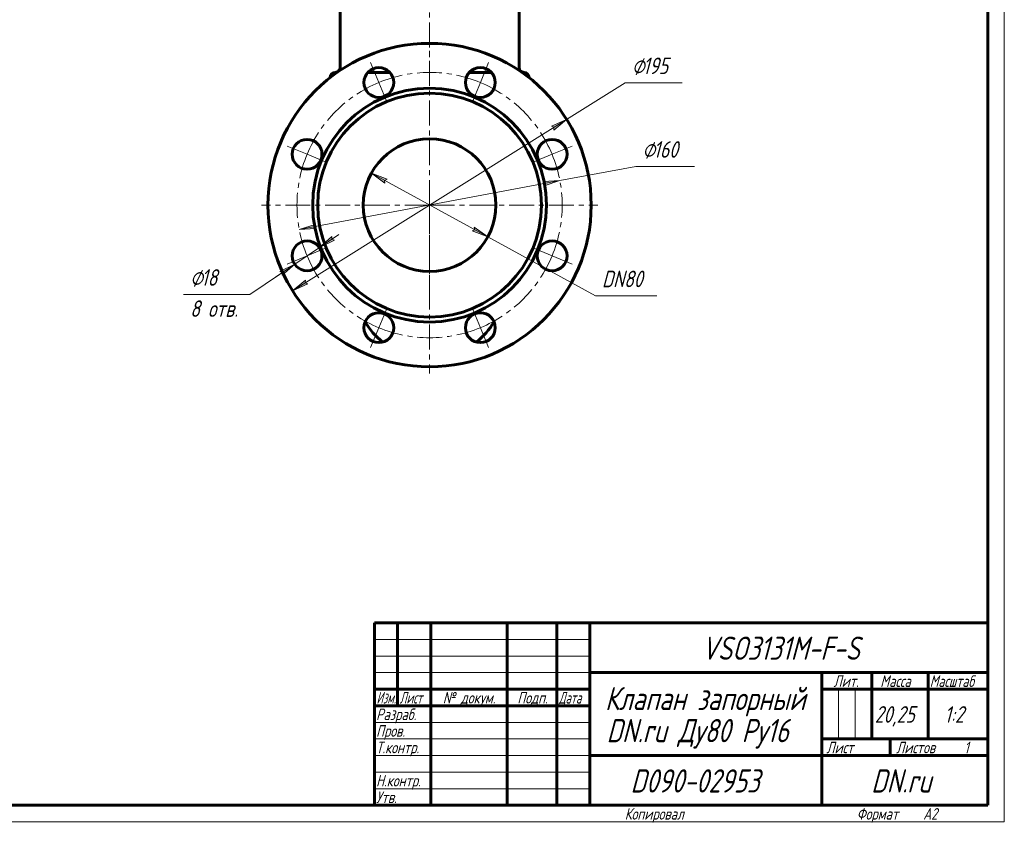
# Model space of a CAD drawing. Header units: millimetres. Extents: x 0 to 594, y 0 to 420.
# Tile 5 of 6: x 297 to 594, y 0 to 242. Entities that reach past the tile are written whole.
import ezdxf

# ---------------------------------------------------------------- set-up
doc = ezdxf.new("R2010")
doc.units = ezdxf.units.MM
for name, pattern in [('K5LT_AXLED', [12, 7.5, -1.5, 1.5, -1.5]), ('K5LT_BASIC', [0]), ('K5LT_THIN', [0])]:
    doc.linetypes.add(name, pattern=pattern)
doc.layers.add('Системный слой', color=7, linetype='Continuous')
doc.layers.add('Системный слой (1)', color=7, linetype='Continuous', true_color=0x6c6c6c)
doc.styles.add('KDIMTEXTSTYLE', font='txt', dxfattribs={"width": 0.96, "oblique": 15, "height": 5})
doc.styles.add('KTEXTSTYLE', font='txt', dxfattribs={"width": 0.96, "height": 5})
doc.dimstyles.new('KDIMSTYLE (0.50)', dxfattribs={"dimtxt": 5, "dimasz": 1, "dimexe": 2, "dimexo": 0, "dimgap": 1, "dimtad": 1, "dimlfac": 2, "dimtxsty": 'KDIMTEXTSTYLE', "dimsah": 1, "dimcen": 0, "dimdle": 1, "dimadec": 0, "dimazin": 0, "dimtfac": 0.667, "dimtmove": 0, "dimatfit": 3, "dimfxl": 1, "dimtvp": 1, "dimtolj": 1, "dimtzin": 0, "dimarcsym": 0})

# ---------------------------------------------------------------- blocks, each defined once
blk = doc.blocks.new('U28')
at = {"layer": 'Системный слой (1)', "color": 143, "linetype": 'K5LT_BASIC', "lineweight": 60, "true_color": 0x33acca}
for p, q in [((392.14, 225.92), (392.77, 225.92)), ((408.65, 225.92), (402.02, 225.92)), ((402.02, 225.92), (408.65, 225.92)), ((432.64, 225.92), (439.26, 225.92)), ((439.26, 225.92), (432.64, 225.92)), ((448.51, 225.92), (449.14, 225.92))]:
    blk.add_line(p, q, dxfattribs=at)
blk = doc.blocks.new('U29')
at = {"layer": 'Системный слой (1)', "color": 143, "linetype": 'K5LT_BASIC', "lineweight": 60, "true_color": 0x33acca}
for start, end in [(210.2672, 231.0101), (308.9899, 329.7328)]:
    blk.add_arc((420.64, 162.11), 22.5, start, end, dxfattribs=at)
blk = doc.blocks.new('U40')
at = {"layer": 'Системный слой (1)', "color": 30, "linetype": 'K5LT_AXLED', "lineweight": 18, "true_color": 0xff8000}
for q in [(420.64, 236.67), (369.89, 185.92), (471.39, 185.92), (420.64, 135.17)]:
    blk.add_line((420.64, 185.92), q, dxfattribs=at)
blk = doc.blocks.new('U41')
at = {"layer": 'Системный слой (1)', "color": 30, "linetype": 'K5LT_AXLED', "lineweight": 18, "true_color": 0xff8000}
for p, q in [((405.33, 222.88), (402.85, 228.88)), ((435.95, 222.88), (438.44, 228.88)), ((407.82, 216.87), (405.33, 222.88)), ((433.46, 216.87), (435.95, 222.88)), ((383.69, 201.23), (377.68, 203.72)), ((457.6, 201.23), (463.6, 203.72)), ((389.69, 198.74), (383.69, 201.23)), ((451.59, 198.74), (457.6, 201.23)), ((389.69, 173.1), (383.69, 170.62)), ((451.59, 173.1), (457.6, 170.62)), ((383.69, 170.62), (377.68, 168.13)), ((457.6, 170.62), (463.6, 168.13)), ((407.82, 154.97), (405.33, 148.97)), ((433.46, 154.97), (435.95, 148.97)), ((405.33, 148.97), (402.85, 142.96)), ((435.95, 148.97), (438.44, 142.96))]:
    blk.add_line(p, q, dxfattribs=at)
for start, end in [(67.5, 112.5), (112.5, 157.5), (22.5, 67.5), (157.5, 202.5), (337.5, 22.5), (202.5, 247.5), (292.5, 337.5), (247.5, 292.5)]:
    blk.add_arc((420.64, 185.92), 40, start, end, dxfattribs=at)
blk = doc.blocks.new('D2')
at = {"layer": 'Системный слой (1)'}
for points in [[(458.09, 208.55), (461.98, 211.76), (457.39, 209.67), (458.16, 209.38)], [(379.3, 160.09), (383.89, 162.18), (383.12, 162.47), (383.19, 163.29)]]:
    blk.add_hatch(color=7, dxfattribs=at).paths.add_polyline_path(points)
at = {"layer": 'Системный слой (1)', "color": 7, "linetype": 'K5LT_THIN', "lineweight": 18, "true_color": 0xffffff}
for p, q in [((461.98, 211.76), (479.66, 222.81)), ((379.3, 160.09), (461.98, 211.76)), ((457.39, 209.67), (461.98, 211.76)), ((461.98, 211.76), (458.09, 208.55)), ((458.16, 209.38), (457.39, 209.67)), ((458.09, 208.55), (458.16, 209.38)), ((379.3, 160.09), (383.19, 163.29)), ((383.89, 162.18), (379.3, 160.09)), ((383.19, 163.29), (383.12, 162.47)), ((383.12, 162.47), (383.89, 162.18))]:
    blk.add_line(p, q, dxfattribs=at)
blk.add_wipeout([(481.66, 223.81), (481.66, 231.19), (494.33, 231.19), (494.33, 223.81)]).dxf.layer = 'Системный слой (1)'
blk.add_line((479.66, 222.81), (496.86, 222.81), dxfattribs=at)
at = {"layer": 'Системный слой (1)', "color": 7, "char_height": 5, "attachment_point": 1, "style": 'KTEXTSTYLE'}
for s, insert in [('\\fArial|b0|c204|p34;\\H5.0;\\W1.000;\\Q15;\\fGOST Type AU|b0|i0|c204|p34;\\Q15;\\W0.960;⌀', (481.66, 230.4)), ('\\fArial|b0|c204|p34;\\H5.0;\\W1.000;\\Q15;\\fGOST Type AU|b0|i0|c204|p34;\\Q15;\\W0.960;195', (484.97, 230.4))]:
    blk.add_mtext(s, dxfattribs=dict(at, insert=insert))
blk = doc.blocks.new('KDIMARROW_01')
at = {"layer": 'Системный слой'}
blk.add_hatch(color=0, dxfattribs=at).paths.add_polyline_path([(-5, -0.66), (0, 0), (-5, 0.66), (-4.5, 0)])
at = {"layer": 'Системный слой', "color": 0, "linetype": 'K5LT_THIN', "lineweight": 18}
for p, q in [((-4.5, 0), (-5, 0.66)), ((-5, 0.66), (0, 0)), ((0, 0), (-5, -0.66)), ((-5, -0.66), (-4.5, 0))]:
    blk.add_line(p, q, dxfattribs=at)
at = {"layer": 'Системный слой (1)', "color": 0, "linetype": 'K5LT_THIN', "lineweight": 18}
blk.add_line((169.87, 185.92), (169.37, 185.92), dxfattribs=at)
blk = doc.blocks.new('D3')
at = {"layer": 'Системный слой (1)'}
for points in [[(455.16, 191.74), (459.95, 193.31), (454.92, 193.03), (455.53, 192.47)], [(386.36, 178.82), (385.75, 179.37), (386.12, 180.11), (381.33, 178.54)]]:
    blk.add_hatch(color=7, dxfattribs=at).paths.add_polyline_path(points)
at = {"layer": 'Системный слой (1)', "color": 7, "linetype": 'K5LT_THIN', "lineweight": 18, "true_color": 0xffffff}
for p, q in [((459.95, 193.31), (482.84, 197.6)), ((381.33, 178.54), (459.95, 193.31)), ((454.92, 193.03), (459.95, 193.31)), ((459.95, 193.31), (455.16, 191.74)), ((455.53, 192.47), (454.92, 193.03)), ((455.16, 191.74), (455.53, 192.47)), ((381.33, 178.54), (386.12, 180.11)), ((386.36, 178.82), (381.33, 178.54)), ((386.12, 180.11), (385.75, 179.37)), ((385.75, 179.37), (386.36, 178.82))]:
    blk.add_line(p, q, dxfattribs=at)
blk.add_wipeout([(484.84, 198.6), (484.84, 205.98), (498.02, 205.98), (498.02, 198.6)]).dxf.layer = 'Системный слой (1)'
blk.add_line((482.84, 197.6), (500.57, 197.6), dxfattribs=at)
at = {"layer": 'Системный слой (1)', "color": 7, "char_height": 5, "attachment_point": 1, "style": 'KTEXTSTYLE'}
for s, insert in [('\\fArial|b0|c204|p34;\\H5.0;\\W1.000;\\Q15;\\fGOST Type AU|b0|i0|c204|p34;\\Q15;\\W0.960;⌀', (484.84, 205.19)), ('\\fArial|b0|c204|p34;\\H5.0;\\W1.000;\\Q15;\\fGOST Type AU|b0|i0|c204|p34;\\Q15;\\W0.960;160', (488.15, 205.19))]:
    blk.add_mtext(s, dxfattribs=dict(at, insert=insert))
blk = doc.blocks.new('D4')
at = {"layer": 'Системный слой (1)'}
for points in [[(407.8, 193.7), (403.09, 195.52), (407.16, 192.54), (407.04, 193.36)], [(438.19, 176.33), (434.12, 179.3), (434.24, 178.49), (433.49, 178.15)]]:
    blk.add_hatch(color=7, dxfattribs=at).paths.add_polyline_path(points)
at = {"layer": 'Системный слой (1)', "color": 7, "linetype": 'K5LT_THIN', "lineweight": 18, "true_color": 0xffffff}
for p, q in [((403.09, 195.52), (407.8, 193.7)), ((407.16, 192.54), (403.09, 195.52)), ((403.09, 195.52), (438.19, 176.33)), ((407.8, 193.7), (407.04, 193.36)), ((407.04, 193.36), (407.16, 192.54)), ((433.49, 178.15), (434.24, 178.49)), ((434.24, 178.49), (434.12, 179.3)), ((434.12, 179.3), (438.19, 176.33)), ((438.19, 176.33), (433.49, 178.15)), ((438.19, 176.33), (470.64, 158.58))]:
    blk.add_line(p, q, dxfattribs=at)
blk.add_wipeout([(472.64, 159.58), (472.64, 166.96), (486.58, 166.96), (486.58, 159.58)]).dxf.layer = 'Системный слой (1)'
blk.add_line((470.64, 158.58), (489.16, 158.58), dxfattribs=at)
at = {"layer": 'Системный слой (1)', "color": 7, "insert": (472.64, 166.16), "char_height": 5, "attachment_point": 1, "style": 'KTEXTSTYLE'}
blk.add_mtext('\\fArial|b0|c204|p34;\\H5.0;\\W1.000;\\Q15;\\fGOST Type AU|b0|i0|c204|p34;\\Q15;\\W0.960;DN80', dxfattribs=at)
blk = doc.blocks.new('D5')
at = {"layer": 'Системный слой (1)'}
for points in [[(387.42, 173.13), (391.94, 175.37), (391.15, 175.64), (391.2, 176.46)], [(376.17, 164.77), (379.95, 168.11), (375.44, 165.86), (376.22, 165.59)]]:
    blk.add_hatch(color=7, dxfattribs=at).paths.add_polyline_path(points)
at = {"layer": 'Системный слой (1)', "color": 7, "linetype": 'K5LT_THIN', "lineweight": 18, "true_color": 0xffffff}
for p, q in [((387.42, 173.13), (393.23, 177.03)), ((391.2, 176.46), (387.42, 173.13)), ((387.42, 173.13), (391.94, 175.37)), ((391.15, 175.64), (391.2, 176.46)), ((391.94, 175.37), (391.15, 175.64)), ((387.42, 173.13), (379.95, 168.11)), ((379.95, 168.11), (366.43, 159.01)), ((379.95, 168.11), (374.14, 164.2)), ((379.95, 168.11), (375.44, 165.86)), ((376.17, 164.77), (379.95, 168.11)), ((375.44, 165.86), (376.22, 165.59)), ((376.22, 165.59), (376.17, 164.77))]:
    blk.add_line(p, q, dxfattribs=at)
blk.add_wipeout([(348.42, 150.63), (348.42, 167.39), (363.79, 167.39), (363.79, 150.63)]).dxf.layer = 'Системный слой (1)'
blk.add_line((366.43, 159.01), (346.42, 159.01), dxfattribs=at)
at = {"layer": 'Системный слой (1)', "color": 7, "char_height": 5, "attachment_point": 1, "style": 'KTEXTSTYLE'}
for s, insert in [('\\fArial|b0|c204|p34;\\H5.0;\\W1.000;\\Q15;\\fGOST Type AU|b0|i0|c204|p34;\\Q15;\\W0.960;⌀', (348.42, 166.6)), ('\\fArial|b0|c204|p34;\\H5.0;\\W1.000;\\Q15;\\fGOST Type AU|b0|i0|c204|p34;\\Q15;\\W0.960;18', (351.73, 166.6)), ('\\fArial|b0|c204|p34;\\H5.0;\\W1.000;\\Q15;\\fGOST Type AU|b0|i0|c204|p34;\\Q15;\\W0.960;8 отв.', (348.42, 157.22))]:
    blk.add_mtext(s, dxfattribs=dict(at, insert=insert))
blk = doc.blocks.new('U44')
at = {"color": 7, "linetype": 'K5LT_THIN', "lineweight": 18, "true_color": 0xffffff}
for p, q in [((594, 420), (594, 0)), ((404, 55), (469, 55)), ((404, 50), (469, 50)), ((404, 45), (469, 45)), ((543.96, 25), (543.96, 40)), ((548.98, 25), (548.98, 40)), ((404, 30), (469, 30)), ((404, 25), (469, 25)), ((404, 20), (469, 20)), ((404, 15), (469, 15)), ((404, 10), (469, 10)), ((594, 0), (0, 0))]:
    blk.add_line(p, q, dxfattribs=at)
at = {"color": 143, "linetype": 'K5LT_BASIC', "lineweight": 60, "true_color": 0x33acca}
for p, q in [((589, 415), (589, 5)), ((404, 60), (589, 60)), ((404, 5), (404, 60)), ((411, 35), (411, 60)), ((421, 5), (421, 60)), ((444, 5), (444, 60)), ((459, 5), (459, 60)), ((469, 5), (469, 60)), ((469, 45), (589, 45)), ((539, 5), (539, 45)), ((554, 25), (554, 45)), ((571, 25), (571, 45)), ((404, 40), (469, 40)), ((539, 40), (554, 40)), ((554, 40), (589, 40)), ((404, 35), (469, 35)), ((539, 25), (589, 25)), ((559.57, 20), (559.57, 25)), ((469, 20), (539, 20)), ((539, 20), (589, 20)), ((589, 5), (20, 5))]:
    blk.add_line(p, q, dxfattribs=at)
at = {"color": 7, "attachment_point": 1, "style": 'KTEXTSTYLE'}
for s, insert, char_height in [('\\fArial|b0|c204|p34;\\H5.0;\\W1.000;\\Q15;\\fGOST Type AU|b0|i0|c204|p34;\\Q15;\\W0.960;\\H7.00;VSO3131M-F-S', (502.72, 55.86), 7), ('\\fArial|b0|c204|p34;\\H5.0;\\W1.000;\\Q15;\\fGOST Type AU|b0|i0|c204|p34;\\Q15;\\W0.926;\\H3.50;Масштаб', (571.52, 44.18), 3.5), ('\\fArial|b0|c204|p34;\\H5.0;\\W1.000;\\Q15;\\fGOST Type AU|b0|i0|c204|p34;\\Q15;\\W0.960;\\H3.50;Лит.', (542.47, 44.18), 3.5), ('\\fArial|b0|c204|p34;\\H5.0;\\W1.000;\\Q15;\\fGOST Type AU|b0|i0|c204|p34;\\Q15;\\W0.960;\\H3.50;Масса', (556.58, 44.18), 3.5), ('\\fArial|b0|c204|p34;\\H5.0;\\W1.000;\\Q15;\\fGOST Type AU|b0|i0|c204|p34;\\Q15;\\W0.786;\\H3.50;Изм.', (404.62, 39.18), 3.5), ('\\fArial|b0|c204|p34;\\H5.0;\\W1.000;\\Q15;\\fGOST Type AU|b0|i0|c204|p34;\\Q15;\\W0.800;\\H3.50;Лист', (411.61, 39.18), 3.5), ('\\fArial|b0|c204|p34;\\H5.0;\\W1.000;\\Q15;\\fGOST Type AU|b0|i0|c204|p34;\\Q15;\\W0.960;\\H3.50;№ докум.', (424.63, 39.18), 3.5), ('\\fArial|b0|c204|p34;\\H5.0;\\W1.000;\\Q15;\\fGOST Type AU|b0|i0|c204|p34;\\Q15;\\W0.960;\\H3.50;Подп.', (447.1, 39.18), 3.5), ('\\fArial|b0|c204|p34;\\H5.0;\\W1.000;\\Q15;\\fGOST Type AU|b0|i0|c204|p34;\\Q15;\\W0.800;\\H3.50;Дата', (459.61, 39.18), 3.5), ('\\fArial|b0|c204|p34;\\H5.0;\\W1.000;\\Q15;\\fGOST Type AU|b0|i0|c204|p34;\\Q15;\\W0.960;\\H7.00;Клапан запорный', (473.56, 40.69), 7), ('\\fArial|b0|c204|p34;\\H5.0;\\W1.000;\\Q15;\\fGOST Type AU|b0|i0|c204|p34;\\Q15;\\W0.960;\\H3.50;Разраб.', (404.5, 34.18), 3.5), ('\\fArial|b0|c204|p34;\\H5.0;\\W1.000;\\Q15;\\fGOST Type AU|b0|i0|c204|p34;\\Q15;\\W0.960;20,25', (554.91, 34.9), 5), ('\\fArial|b0|c204|p34;\\H5.0;\\W1.000;\\Q15;\\fGOST Type AU|b0|i0|c204|p34;\\Q15;\\W0.960;{\\c16737820;1:2}', (575.92, 34.9), 5), ('\\fArial|b0|c204|p34;\\H5.0;\\W1.000;\\Q15;\\fGOST Type AU|b0|i0|c204|p34;\\Q15;\\W0.960;\\H7.00;DN.ru Ду80 Ру16', (474.02, 31.02), 7), ('\\fArial|b0|c204|p34;\\H5.0;\\W1.000;\\Q15;\\fGOST Type AU|b0|i0|c204|p34;\\Q15;\\W0.960;\\H3.50;Пров.', (404.5, 29.18), 3.5), ('\\fArial|b0|c204|p34;\\H5.0;\\W1.000;\\Q15;\\fGOST Type AU|b0|i0|c204|p34;\\Q15;\\W0.960;\\H3.50;Т.контр.', (404.5, 24.18), 3.5), ('\\fArial|b0|c204|p34;\\H5.0;\\W1.000;\\Q15;\\fGOST Type AU|b0|i0|c204|p34;\\Q15;\\W0.960;\\H3.50;Лист', (540.32, 24.18), 3.5), ('\\fArial|b0|c204|p34;\\H5.0;\\W1.000;\\Q15;\\fGOST Type AU|b0|i0|c204|p34;\\Q15;\\W0.960;\\H3.50;Листов', (561.36, 24.18), 3.5), ('\\fArial|b0|c204|p34;\\H5.0;\\W1.000;\\Q15;\\fGOST Type AU|b0|i0|c204|p34;\\Q15;\\W0.960;\\H3.50;1', (581.91, 24.18), 3.5), ('\\fArial|b0|c204|p34;\\H5.0;\\W1.000;\\Q15;\\fGOST Type AU|b0|i0|c204|p34;\\Q15;\\W0.960;\\H7.00;D090-02953', (481.24, 15.86), 7), ('\\fArial|b0|c204|p34;\\H5.0;\\W1.000;\\Q15;\\fGOST Type AU|b0|i0|c204|p34;\\Q15;\\W0.960;\\H7.00;DN.ru', (553.84, 15.86), 7), ('\\fArial|b0|c204|p34;\\H5.0;\\W1.000;\\Q15;\\fGOST Type AU|b0|i0|c204|p34;\\Q15;\\W0.960;\\H3.50;Н.контр.', (404.5, 14.18), 3.5), ('\\fArial|b0|c204|p34;\\H5.0;\\W1.000;\\Q15;\\fGOST Type AU|b0|i0|c204|p34;\\Q15;\\W0.960;\\H3.50;Утв.', (404.5, 9.18), 3.5), ('\\fArial|b0|c204|p34;\\H5.0;\\W1.000;\\Q15;\\fGOST Type AU|b0|i0|c204|p34;\\Q15;\\W0.960;\\H3.50;Копировал', (479.5, 4.18), 3.5), ('\\fArial|b0|c204|p34;\\H5.0;\\W1.000;\\Q15;\\fGOST Type AU|b0|i0|c204|p34;\\Q15;\\W0.960;\\H3.50;Формат', (549.5, 4.18), 3.5), ('\\fArial|b0|c204|p34;\\H5.0;\\W1.000;\\Q15;\\fGOST Type AU|b0|i0|c204|p34;\\Q15;\\W0.960;\\H3.50;A2', (569.5, 4.18), 3.5)]:
    blk.add_mtext(s, dxfattribs=dict(at, insert=insert, char_height=char_height))

msp = doc.modelspace()

# ---------------------------------------------------------------- linework, layer by layer
at = {"layer": 'Системный слой (1)', "color": 143, "linetype": 'K5LT_BASIC', "lineweight": 60, "true_color": 0x33acca}
for p, q in [((393.6413, 227.4233), (393.6413, 251.6733)), ((447.6413, 227.4233), (447.6413, 251.6733)), ((390.6413, 224.3494), (390.6413, 224.4233)), ((450.6413, 224.3494), (450.6413, 224.4233))]:
    msp.add_line(p, q, dxfattribs=at)
for centre, radius in [((420.6413, 185.9233), 48.75), ((405.3339, 222.8785), 4.5), ((435.9486, 222.8785), 4.5), ((420.6413, 185.9233), 35.25), ((420.6413, 185.9233), 33.75), ((383.6861, 201.2307), 4.5), ((420.6413, 185.9233), 20), ((457.5965, 201.2307), 4.5), ((383.6861, 170.616), 4.5), ((457.5965, 170.616), 4.5), ((405.3339, 148.9681), 4.5), ((435.9486, 148.9681), 4.5)]:
    msp.add_circle(centre, radius, dxfattribs=at)
for centre, start, end in [((392.1413, 224.4233), 90, 180), ((392.1413, 227.4233), 270, 0), ((449.1413, 227.4233), 180, 270), ((449.1413, 224.4233), 0, 90)]:
    msp.add_arc(centre, 1.5, start, end, dxfattribs=at)

# ---------------------------------------------------------------- block references
at = {"layer": 'Системный слой (1)'}
for name in ['U40', 'U41', 'U28', 'U29']:
    msp.add_blockref(name, (0, 0), dxfattribs=at)

# ---------------------------------------------------------------- next in the draw order: dimensions: what is measured, and where the dimension line sits
at = {"layer": 'Системный слой (1)', "color": 7}
dim = msp.add_diameter_dim_2p(p1=(337.9621, 134.2473), p2=(503.3204, 237.5993), dimstyle='KDIMSTYLE (0.50)', override={"dimtih": 1, "dimtoh": 1, "dimpost": '\\fGOST Type AU|b0|c204|p34;\\H5.0;\\W0.960;\\Q15;<>', "dimblk1": 'KDIMARROW_01', "dimblk2": 'KDIMARROW_01', "dimclrt": 7, "dimtol": 1, "dimtp": 0, "dimtm": 0, "dimtdec": 5, "dimtmove": 1, "dimatfit": 2, "dimtolj": 1}, dxfattribs=at)
dim.commit()
dim.dimension.update_dxf_attribs({"geometry": 'D2', "text_midpoint": (481.6597, 222.8109), "dimtype": 163})

# ---------------------------------------------------------------- next in the draw order: linework, layer by layer
at = {"layer": 'Системный слой (1)', "color": 30, "linetype": 'K5LT_AXLED', "lineweight": 18, "true_color": 0xff8000}
msp.add_line((420.6413, 264.9733), (420.6413, 222.4233), dxfattribs=at)

# ---------------------------------------------------------------- next in the draw order: dimensions: what is measured, and where the dimension line sits
at = {"layer": 'Системный слой (1)', "color": 7}
dim = msp.add_diameter_dim_2p(p1=(342.0155, 171.1592), p2=(499.2671, 200.6875), dimstyle='KDIMSTYLE (0.50)', override={"dimtih": 1, "dimtoh": 1, "dimpost": '\\fGOST Type AU|b0|c204|p34;\\H5.0;\\W0.960;\\Q15;<>', "dimblk1": 'KDIMARROW_01', "dimblk2": 'KDIMARROW_01', "dimclrt": 7, "dimtol": 1, "dimtp": 0, "dimtm": 0, "dimtdec": 5, "dimtmove": 1, "dimatfit": 2, "dimtolj": 1}, dxfattribs=at)
dim.commit()
dim.dimension.update_dxf_attribs({"geometry": 'D3', "text_midpoint": (484.8395, 197.6028), "dimtype": 163})

# ---------------------------------------------------------------- next in the draw order: dimensions: what is measured, and where the dimension line sits
dim = msp.add_diameter_dim_2p(p1=(385.5467, 205.1164), p2=(455.7358, 166.7303), dimstyle='KDIMSTYLE (0.50)', override={"dimtih": 1, "dimtoh": 1, "dimpost": '\\fGOST Type AU|b0|c204|p34;\\H5.0;\\W0.960;\\Q15;<>', "dimblk1": 'KDIMARROW_01', "dimblk2": 'KDIMARROW_01', "dimclrt": 7, "dimtol": 1, "dimtp": 0, "dimtm": 0, "dimtdec": 5, "dimtmove": 1, "dimatfit": 2, "dimtolj": 1}, dxfattribs=at)
dim.commit()
dim.dimension.update_dxf_attribs({"geometry": 'D4', "text_midpoint": (472.6442, 158.5769), "dimtype": 163})

# ---------------------------------------------------------------- next in the draw order: linework, layer by layer
at = {"layer": 'Системный слой (1)', "color": 30, "linetype": 'K5LT_AXLED', "lineweight": 18, "true_color": 0xff8000}
msp.add_line((420.6413, 187.733), (420.6413, 160.2963), dxfattribs=at)

# ---------------------------------------------------------------- next in the draw order: dimensions: what is measured, and where the dimension line sits
at = {"layer": 'Системный слой (1)', "color": 7}
dim = msp.add_diameter_dim_2p(p1=(391.1548, 175.6378), p2=(376.2174, 165.5942), dimstyle='KDIMSTYLE (0.50)', override={"dimtih": 1, "dimtoh": 1, "dimpost": '\\fGOST Type AU|b0|c204|p34;\\H5.0;\\W0.960;\\Q15;<>\\X\\fGOST Type AU|b0|c204|p34;\\H5.0;\\W0.960;\\Q15;\\fGOST Type AU|b0|i0|c204|p34;\\Q15;8 отв.', "dimblk1": 'KDIMARROW_01', "dimblk2": 'KDIMARROW_01', "dimclrt": 7, "dimtol": 1, "dimtp": 0, "dimtm": 0, "dimtdec": 5, "dimtmove": 1, "dimatfit": 2, "dimtolj": 1}, dxfattribs=at)
dim.commit()
dim.dimension.update_dxf_attribs({"geometry": 'D5', "text_midpoint": (364.4292, 159.0128)})

# ---------------------------------------------------------------- next in the draw order: block references
msp.add_blockref('U44', (0, 0))

doc.saveas('drawing.dxf')
